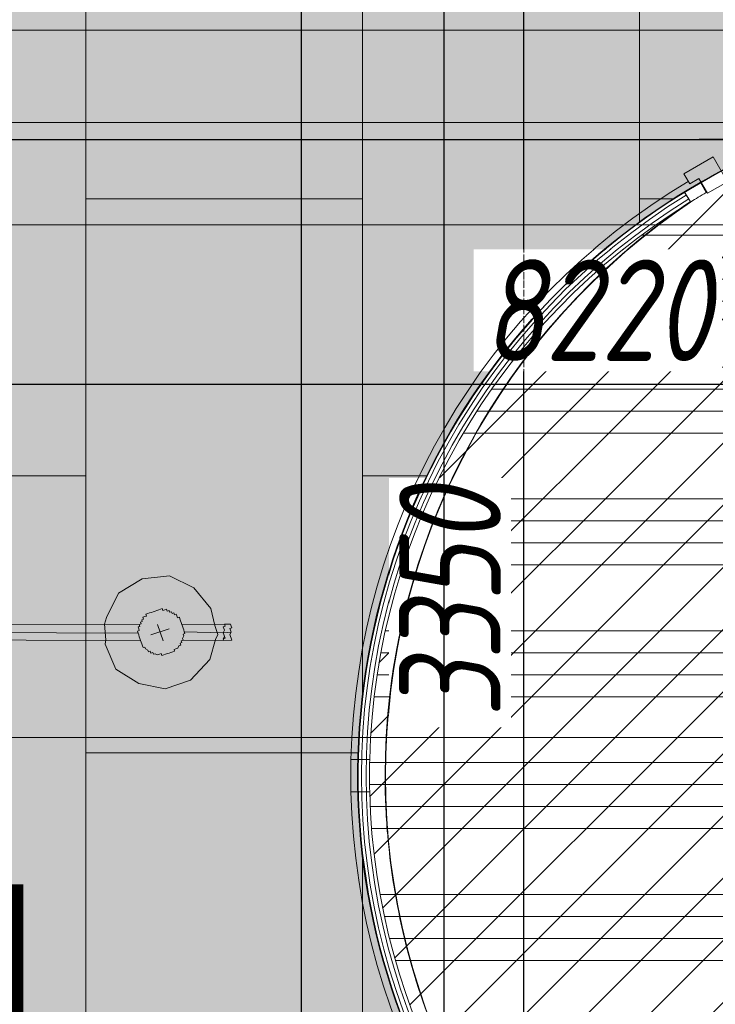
# Model space of a CAD drawing. Header units: millimetres. Extents: x -173851 to 481338, y -267897 to -21875.
# Tile 109 of 126: x -8087 to -6579, y -105035 to -102901. Entities that reach past the tile are written whole.
import ezdxf

# ---------------------------------------------------------------- set-up
doc = ezdxf.new("R2010")
doc.units = ezdxf.units.MM
for name, pattern in [('( Hidden )', [0.375, 0.25, -0.125]), ('-D1d1-15x02', [19, 15, -2, 0, -2]), ('DASHDOT', [25.4, 12.7, -6.35, 0, -6.35])]:
    doc.linetypes.add(name, pattern=pattern)
doc.layers.get('Defpoints').update_dxf_attribs({"color": 31})
for name, color, linetype, lineweight in [('dim_light', 12, 'Continuous', 9), ('dim_pot', 183, 'Continuous', 9), ('pot sh', 183, 'Continuous', 15), ('Воздуховоды', 7, 'Continuous', 18), ('Оси', 7, 'Continuous', 5), ('Панели витража', 7, 'Continuous', 5), ('Перекрытия', 7, 'Continuous', 5), ('Сводный потолок_инженерия', 7, 'Continuous', 18), ('Стены', 7, 'Continuous', 5)]:
    doc.layers.add(name, color=color, linetype=linetype, lineweight=lineweight)
doc.layers.add('dim_razv', color=7, linetype='DASHDOT', lineweight=9, true_color=0x0d1b0d)
doc.layers.add('pol', color=7, linetype='Continuous', lineweight=15, true_color=0x55666d)
doc.layers.add('PDF _Геометрия', color=7, linetype='Continuous')
doc.layers.add('PDF _Сплошная заливка', color=9, linetype='Continuous', true_color=0x808080)
doc.styles.add('fl_iso paper', font='isocpeur.ttf', dxfattribs={"width": 0.8, "oblique": 10})
doc.dimstyles.new('In tre 1_75', dxfattribs={"dimtxt": 220, "dimasz": 120, "dimexe": 60, "dimexo": 10, "dimgap": 50, "dimtad": 1, "dimdec": 0, "dimrnd": 5, "dimzin": 0, "dimdsep": 46, "dimtxsty": 'fl_iso paper', "dimblk": 'ARCHTICK', "dimcen": 0, "dimdle": 60, "dimadec": 0, "dimazin": 0, "dimtfac": 1, "dimtdec": 0, "dimtofl": 0, "dimtmove": 1, "dimatfit": 1, "dimfxl": 1, "dimtfill": 1, "dimtolj": 1, "dimtzin": 0, "dimarcsym": 1})

# ---------------------------------------------------------------- blocks, each defined once
blk = doc.blocks.new('_ArchTick')
at = {"color": 0, "linetype": 'ByBlock', "lineweight": 9, "const_width": 0.15}
blk.add_lwpolyline([(-0.5, -0.5), (0.5, 0.5)], dxfattribs=at)
blk = doc.blocks.new('*D770')
at = {"layer": 'Defpoints', "color": 0, "linetype": 'ByBlock', "transparency": 16777216}
for p in [(-10944.1, -102624.7), (-6494.1, -102864.4), (-6494.1, -103160.5)]:
    blk.add_point(p, dxfattribs=at)
at = {"layer": 'dim_light', "color": 0, "linetype": 'ByBlock', "lineweight": -2, "transparency": 16777216}
for p, q in [((-10944.1, -102634.7), (-10944.1, -103220.5)), ((-6494.1, -102874.4), (-6494.1, -103220.5)), ((-11004.1, -103160.5), (-6434.1, -103160.5))]:
    blk.add_line(p, q, dxfattribs=at)
at = {"layer": 'dim_light', "color": 0, "linetype": 'ByBlock', "lineweight": -2, "transparency": 16777216, "xscale": 120, "yscale": 120, "zscale": 120, "rotation": 180}
blk.add_blockref('_ArchTick', (-10944.1, -103160.5), dxfattribs=at)
at = {"layer": 'dim_light', "color": 0, "linetype": 'ByBlock', "lineweight": -2, "transparency": 16777216, "xscale": 120, "yscale": 120, "zscale": 120}
blk.add_blockref('_ArchTick', (-6494.1, -103160.5), dxfattribs=at)
at = {"layer": 'dim_light', "color": 0, "linetype": 'ByBlock', "transparency": 16777216, "insert": (-8719.1, -103000.5), "char_height": 220, "attachment_point": 5, "style": 'fl_iso paper', "bg_fill": 3, "box_fill_scale": 1.1, "bg_fill_color": 256, "bg_fill_true_color": 13158600, "bg_fill_transparency": 0}
blk.add_mtext('\\A1;4450', dxfattribs=at)
blk = doc.blocks.new('*D771')
at = {"layer": 'Defpoints', "color": 0, "linetype": 'ByBlock', "transparency": 16777216}
for p in [(-6494.1, -102864.4), (-6433.1, -102942), (-6433.1, -103160.5)]:
    blk.add_point(p, dxfattribs=at)
at = {"layer": 'dim_light', "color": 0, "linetype": 'ByBlock', "lineweight": -2, "transparency": 16777216}
for p, q in [((-6494.1, -102874.4), (-6494.1, -103220.5)), ((-6433.1, -102952), (-6433.1, -103220.5)), ((-6494.1, -103160.5), (-6614.1, -103160.5)), ((-6494.1, -103160.5), (-6433.1, -103160.5)), ((-6463.6, -103160.5), (-6324.1, -103625.5)), ((-6433.1, -103160.5), (-6313.1, -103160.5)), ((-6324.1, -103625.5), (-5974.1, -103625.5))]:
    blk.add_line(p, q, dxfattribs=at)
at = {"layer": 'dim_light', "color": 0, "linetype": 'ByBlock', "lineweight": -2, "transparency": 16777216, "xscale": 120, "yscale": 120, "zscale": 120}
blk.add_blockref('_ArchTick', (-6494.1, -103160.5), dxfattribs=at)
at = {"layer": 'dim_light', "color": 0, "linetype": 'ByBlock', "lineweight": -2, "transparency": 16777216, "xscale": 120, "yscale": 120, "zscale": 120, "rotation": 180}
blk.add_blockref('_ArchTick', (-6433.1, -103160.5), dxfattribs=at)
at = {"layer": 'dim_light', "color": 0, "linetype": 'ByBlock', "transparency": 16777216, "insert": (-6149.1, -103465.5), "char_height": 220, "attachment_point": 5, "style": 'fl_iso paper', "bg_fill": 3, "box_fill_scale": 1.1, "bg_fill_color": 256, "bg_fill_true_color": 13158600, "bg_fill_transparency": 0}
blk.add_mtext('\\A1;60', dxfattribs=at)
blk = doc.blocks.new('*D782')
at = {"layer": 'Defpoints', "color": 0, "linetype": 'ByBlock', "transparency": 16777216}
for p in [(-6994.1, -102489.6), (-6463.6, -102489.6), (-6321.1, -105839.6)]:
    blk.add_point(p, dxfattribs=at)
at = {"layer": 'dim_light', "color": 0, "linetype": 'ByBlock', "lineweight": -2, "transparency": 16777216}
for p, q in [((-6994.1, -105899.6), (-6994.1, -102429.6)), ((-6473.6, -102489.6), (-7054.1, -102489.6)), ((-6331.1, -105839.6), (-7054.1, -105839.6))]:
    blk.add_line(p, q, dxfattribs=at)
at = {"layer": 'dim_light', "color": 0, "linetype": 'ByBlock', "lineweight": -2, "transparency": 16777216, "xscale": 120, "yscale": 120, "zscale": 120}
for p, rotation in [((-6994.1, -102489.6), 90), ((-6994.1, -105839.6), 270)]:
    blk.add_blockref('_ArchTick', p, dxfattribs=dict(at, rotation=rotation))
at = {"layer": 'dim_light', "color": 0, "linetype": 'ByBlock', "transparency": 16777216, "insert": (-7154.1, -104164.6), "char_height": 220, "attachment_point": 5, "rotation": 90, "style": 'fl_iso paper', "bg_fill": 3, "box_fill_scale": 1.1, "bg_fill_color": 256, "bg_fill_true_color": 13158600, "bg_fill_transparency": 0}
blk.add_mtext('\\A1;3350', dxfattribs=at)
blk = doc.blocks.new('*D818')
at = {"layer": 'Defpoints', "color": 0, "linetype": 'ByBlock', "transparency": 16777216}
for p in [(-10944.1, -102812.1), (-2724.1, -102812.1), (-2724.1, -103690.8)]:
    blk.add_point(p, dxfattribs=at)
at = {"layer": 'dim_light', "color": 0, "linetype": 'ByBlock', "lineweight": -2, "transparency": 16777216}
for p, q in [((-10944.1, -102822.1), (-10944.1, -103750.8)), ((-2724.1, -102822.1), (-2724.1, -103750.8)), ((-11004.1, -103690.8), (-2664.1, -103690.8))]:
    blk.add_line(p, q, dxfattribs=at)
at = {"layer": 'dim_light', "color": 0, "linetype": 'ByBlock', "lineweight": -2, "transparency": 16777216, "xscale": 120, "yscale": 120, "zscale": 120, "rotation": 180}
blk.add_blockref('_ArchTick', (-10944.1, -103690.8), dxfattribs=at)
at = {"layer": 'dim_light', "color": 0, "linetype": 'ByBlock', "lineweight": -2, "transparency": 16777216, "xscale": 120, "yscale": 120, "zscale": 120}
blk.add_blockref('_ArchTick', (-2724.1, -103690.8), dxfattribs=at)
at = {"layer": 'dim_light', "color": 0, "linetype": 'ByBlock', "transparency": 16777216, "insert": (-6834.1, -103530.8), "char_height": 220, "attachment_point": 5, "style": 'fl_iso paper', "bg_fill": 3, "box_fill_scale": 1.1, "bg_fill_color": 256, "bg_fill_true_color": 13158600, "bg_fill_transparency": 0}
blk.add_mtext('\\A1;8220', dxfattribs=at)
blk = doc.blocks.new('*D819')
at = {"layer": 'Defpoints', "color": 0, "linetype": 'ByBlock', "transparency": 16777216}
for p in [(-6641.7, -98139.6), (-7476.8, -105839.6), (-6815.1, -105839.6)]:
    blk.add_point(p, dxfattribs=at)
at = {"layer": 'dim_light', "color": 0, "linetype": 'ByBlock', "lineweight": -2, "transparency": 16777216}
for p, q in [((-7476.8, -98079.6), (-7476.8, -105899.6)), ((-6651.7, -98139.6), (-7536.8, -98139.6)), ((-6825.1, -105839.6), (-7536.8, -105839.6))]:
    blk.add_line(p, q, dxfattribs=at)
at = {"layer": 'dim_light', "color": 0, "linetype": 'ByBlock', "lineweight": -2, "transparency": 16777216, "xscale": 120, "yscale": 120, "zscale": 120}
for p, rotation in [((-7476.8, -98139.6), 90), ((-7476.8, -105839.6), 270)]:
    blk.add_blockref('_ArchTick', p, dxfattribs=dict(at, rotation=rotation))
at = {"layer": 'dim_light', "color": 0, "linetype": 'ByBlock', "transparency": 16777216, "insert": (-7636.8, -101989.6), "char_height": 220, "attachment_point": 5, "rotation": 90, "style": 'fl_iso paper', "bg_fill": 3, "box_fill_scale": 1.1, "bg_fill_color": 256, "bg_fill_true_color": 13158600, "bg_fill_transparency": 0}
blk.add_mtext('\\A1;7700', dxfattribs=at)
blk = doc.blocks.new('A$C2f9d5261')
at = {"layer": 'Воздуховоды', "color": 1, "true_color": 0xff0000}
for p, q in [((5630, 2916.4), (2670, 2916.4)), ((5630, 2716.4), (2670, 2716.4))]:
    blk.add_line(p, q, dxfattribs=at)
blk = doc.blocks.new('A$C316643f0')
at = {"layer": 'PDF _Сплошная заливка', "lineweight": -2, "transparency": 33554559}
blk.add_hatch(color=0, dxfattribs=at).paths.add_polyline_path([(138.5, 20.5), (138.667, 20.5), (138.667, 19.667), (138.833, 19.667), (139.333, 19.167), (139.667, 19), (140.333, 18.833), (140.667, 18.667), (140.667, 18.833), (141.167, 19), (141.5, 19.167), (142.167, 19.833), (142.333, 21.5), (142.167, 21.5), (142.167, 21.833), (141.5, 22.5), (139.667, 22.5), (139, 22.167), (138.833, 21.833), (138.5, 21.5)])
at = {"layer": 'PDF _Геометрия', "color": 0, "lineweight": -2}
for points in [[(138.833, 21.833), (91.833, 37.667), (91.667, 37.833), (91.833, 37.667), (91.5, 36.5), (91.333, 36.5), (91.5, 36.5), (138.5, 20.5)], [(91.833, 37.667), (91.833, 37.5), (91.667, 37.333), (91.667, 37.167), (138.5, 21.167)], [(145, 19.667), (145.167, 21.167), (144.333, 23.333), (142.667, 25), (140.333, 25.5), (138, 25), (136.333, 23.333), (136, 22.833)], [(136, 22.833), (135.667, 21.5)], [(146, 18.167), (146, 18.333), (146, 18.5), (146.167, 18.667), (146.167, 18.833), (146.167, 19), (146.333, 19), (146.333, 19.167), (146.333, 19.333), (145.833, 19.5), (142.333, 20.667), (142.333, 20.5), (142.333, 20.333), (142.333, 20.167), (142.333, 20), (142.333, 19.833), (142.167, 19.833), (142.167, 19.667), (142, 19.5), (142, 19.333), (141.833, 19.333), (141.833, 19.167), (141.667, 19.167), (141.667, 19), (141.5, 19), (141.333, 18.833), (141.167, 18.833), (141, 18.833), (141, 18.667), (140.833, 18.667), (140.667, 18.667), (140.5, 18.667), (140.333, 18.667), (140.167, 18.667), (140, 18.667), (139.833, 18.667), (139.833, 18.833), (139.667, 18.833), (139.5, 18.833), (139.333, 19), (139.167, 19), (139.167, 19.167), (139, 19.167), (139, 19.333), (138.833, 19.333), (138.833, 19.5), (138.667, 19.667), (138.667, 19.833), (138.5, 19.833), (138.5, 20), (138.5, 20.167), (138.5, 20.333), (138.5, 20.5), (138.5, 20.667), (138.5, 20.833), (138.5, 21), (138.5, 21.167), (138.5, 21.333), (138.667, 21.333), (138.667, 21.5), (138.667, 21.667), (138.833, 21.667), (138.833, 21.833), (139, 21.833), (139, 22), (139.167, 22), (139.167, 22.167), (139.333, 22.167), (139.333, 22.333), (139.5, 22.333), (139.667, 22.333), (139.667, 22.5), (139.833, 22.5), (140, 22.5), (140.167, 22.5), (140.333, 22.5), (140.5, 22.5), (140.667, 22.5), (140.833, 22.5), (141, 22.5), (141.167, 22.5), (141.167, 22.333), (141.333, 22.333), (141.5, 22.333), (141.5, 22.167), (141.667, 22.167), (141.667, 22), (141.833, 22), (141.833, 21.833), (142, 21.833), (142, 21.667), (142.167, 21.667), (142.167, 21.5), (142.167, 21.333), (142.333, 21.333), (142.333, 21.167), (142.333, 21), (142.333, 20.833), (142.333, 20.667)], [(139.333, 22.333), (139.333, 22.333)], [(139.5, 22.333), (139.5, 22.333)], [(139.5, 22.333), (139.5, 22.333)], [(139.5, 22.333), (139.5, 22.333)], [(139.667, 22.5), (139.667, 22.5)], [(139.833, 22.5), (139.833, 22.5)], [(139.833, 22.5), (139.833, 22.5)], [(139.833, 22.5), (139.833, 22.5)], [(140, 22.5), (140, 22.5)], [(140, 22.5), (140, 22.5)], [(140.167, 22.5), (140.167, 22.5)], [(140.167, 22.5), (140.167, 22.5)], [(140.333, 22.5), (140.333, 22.5)], [(140.333, 22.5), (140.333, 22.5)], [(140.5, 22.5), (140.5, 22.5)], [(140.5, 22.5), (140.5, 22.5)], [(140.5, 22.5), (140.5, 22.5)], [(140.667, 22.5), (140.667, 22.5)], [(140.667, 22.5), (140.667, 22.5)], [(140.833, 22.5), (140.833, 22.5)], [(140.833, 22.5), (140.833, 22.5)], [(141, 22.5), (141, 22.5)], [(141, 22.5), (141, 22.5)], [(141, 22.5), (141, 22.5)], [(141.167, 22.5), (141.167, 22.5)], [(141.333, 22.333), (141.333, 22.333)], [(141.333, 22.333), (141.333, 22.333)], [(141.333, 22.333), (141.333, 22.333)], [(141.5, 22.333), (141.5, 22.333)], [(135.667, 21.5), (135.5, 21.167), (135.667, 18.833), (137.167, 17), (139.167, 15.833), (141.5, 15.833), (143.667, 17), (144.667, 18.5)], [(138.667, 21.667), (138.667, 21.667)], [(138.667, 21.5), (138.667, 21.5)], [(138.667, 21.5), (138.667, 21.5)], [(138.833, 21.833), (138.833, 21.833)], [(138.833, 21.833), (138.833, 21.833)], [(138.833, 21.667), (138.833, 21.667)], [(139, 22), (139, 22)], [(139, 22), (139, 22)], [(139, 22), (139, 22)], [(139.167, 22.167), (139.167, 22.167)], [(139.167, 22.167), (139.167, 22.167)], [(139.333, 22.167), (139.333, 22.167)], [(141.5, 22.167), (141.5, 22.167)], [(141.667, 22.167), (141.667, 22.167)], [(141.667, 22.167), (141.667, 22.167)], [(141.833, 22), (141.833, 22)], [(141.833, 22), (141.833, 22)], [(141.833, 22), (141.833, 22)], [(142, 21.833), (142, 21.833)], [(142, 21.833), (142, 21.833)], [(142, 21.667), (142, 21.667)], [(142.167, 21.667), (142.167, 21.667)], [(142.167, 21.5), (142.167, 21.5)], [(142.167, 21.5), (142.167, 21.5)], [(138.5, 21.333), (138.5, 21.333)], [(138.5, 21.167), (138.5, 21.167)], [(138.5, 21.167), (138.5, 21.167)], [(138.5, 21), (138.5, 21)], [(138.5, 21), (138.5, 21)], [(138.5, 21), (138.5, 21)], [(138.5, 20.833), (138.5, 20.833)], [(138.5, 20.833), (138.5, 20.833)], [(138.5, 20.667), (138.5, 20.667)], [(138.5, 20.667), (138.5, 20.667)], [(138.5, 20.5), (138.5, 20.5)], [(138.5, 20.5), (138.5, 20.5)], [(138.667, 21.333), (138.667, 21.333)], [(139.5, 20.667), (141.167, 20.667)], [(140.333, 19.833), (140.333, 21.333)], [(142.167, 21.333), (142.167, 21.333)], [(142.333, 21.333), (142.333, 21.333)], [(142.333, 21.167), (142.333, 21.167)], [(142.333, 21.167), (142.333, 21.167)], [(142.333, 21), (142.333, 21)], [(142.333, 21), (142.333, 21)], [(142.333, 21), (142.333, 21)], [(142.333, 20.833), (142.333, 20.833)], [(142.333, 20.833), (142.333, 20.833)], [(142.333, 20.667), (142.333, 20.667)], [(142.333, 20.667), (142.333, 20.667)], [(142.333, 20.5), (142.333, 20.5)], [(142.333, 20.5), (142.333, 20.5)], [(138.5, 20.333), (138.5, 20.333)], [(138.5, 20.333), (138.5, 20.333)], [(138.5, 20.333), (138.5, 20.333)], [(138.5, 20.167), (138.5, 20.167)], [(138.5, 20.167), (138.5, 20.167)], [(138.5, 20), (138.5, 20)], [(138.5, 20), (138.5, 20)], [(138.667, 19.833), (138.667, 19.833)], [(138.667, 19.833), (138.667, 19.833)], [(138.667, 19.667), (138.667, 19.667)], [(138.667, 19.667), (138.667, 19.667)], [(138.667, 19.667), (138.667, 19.667)], [(142.167, 19.833), (142.167, 19.833)], [(142.167, 19.833), (142.167, 19.833)], [(142.167, 19.667), (142.167, 19.667)], [(142.167, 19.667), (142.167, 19.667)], [(142.167, 19.667), (142.167, 19.667)], [(142.333, 20.333), (142.333, 20.333)], [(142.333, 20.333), (142.333, 20.333)], [(142.333, 20.333), (142.333, 20.333)], [(142.333, 20.167), (142.333, 20.167)], [(142.333, 20.167), (142.333, 20.167)], [(142.333, 20), (145.5, 18.833), (145.5, 18.667), (145.5, 18.5), (145.5, 18.333), (145.333, 18.333), (145.5, 18.5), (145.5, 18.667), (145.5, 18.833), (145.667, 19), (145.667, 19.167), (145.667, 19.333), (145.667, 19.167), (145.667, 19), (145.5, 18.833), (146.167, 18.667)], [(142.333, 20), (142.333, 20)], [(142.333, 20), (142.333, 20)], [(144.667, 18.5), (145, 18.833), (145, 19.667)], [(138.833, 19.5), (138.833, 19.5)], [(138.833, 19.5), (138.833, 19.5)], [(138.833, 19.333), (138.833, 19.333)], [(139, 19.333), (139, 19.333)], [(139, 19.333), (139, 19.333)], [(139, 19.167), (139, 19.167)], [(139.167, 19.167), (139.167, 19.167)], [(139.167, 19.167), (139.167, 19.167)], [(139.333, 19), (139.333, 19)], [(139.333, 19), (139.333, 19)], [(139.333, 19), (139.333, 19)], [(139.5, 18.833), (139.5, 18.833)], [(139.5, 18.833), (139.5, 18.833)], [(139.5, 18.833), (139.5, 18.833)], [(139.667, 18.833), (139.667, 18.833)], [(139.667, 18.833), (139.667, 18.833)], [(141.167, 18.833), (141.167, 18.833)], [(141.167, 18.833), (141.167, 18.833)], [(141.333, 18.833), (141.333, 18.833)], [(141.333, 18.833), (141.333, 18.833)], [(141.333, 18.833), (141.333, 18.833)], [(141.5, 19), (141.5, 19)], [(141.5, 19), (141.5, 19)], [(141.5, 19), (141.5, 19)], [(141.667, 19.167), (141.667, 19.167)], [(141.667, 19.167), (141.667, 19.167)], [(141.833, 19.333), (141.833, 19.333)], [(141.833, 19.333), (141.833, 19.333)], [(141.833, 19.167), (141.833, 19.167)], [(142, 19.5), (142, 19.5)], [(142, 19.5), (142, 19.5)], [(142, 19.333), (145.333, 18.167), (146, 18), (146, 18.167), (146, 18.333), (146, 18.5), (146.167, 18.667), (146.167, 18.833), (146.167, 19), (146.333, 19), (146.333, 19.167), (146.333, 19.333)], [(142, 19.333), (142, 19.333)], [(145.833, 19.5), (145.833, 19.333), (145.667, 19.333)], [(145.667, 19.333), (145.667, 19.333)], [(145.833, 19.5), (145.833, 19.5)], [(146.333, 19.167), (146.333, 19.167)], [(139.833, 18.667), (139.833, 18.667)], [(139.833, 18.667), (139.833, 18.667)], [(140, 18.667), (140, 18.667)], [(140, 18.667), (140, 18.667)], [(140.167, 18.667), (140.167, 18.667)], [(140.167, 18.667), (140.167, 18.667)], [(140.333, 18.667), (140.333, 18.667)], [(140.333, 18.667), (140.333, 18.667)], [(140.5, 18.667), (140.5, 18.667)], [(140.5, 18.667), (140.5, 18.667)], [(140.5, 18.667), (140.5, 18.667)], [(140.667, 18.667), (140.667, 18.667)], [(140.667, 18.667), (140.667, 18.667)], [(140.833, 18.667), (140.833, 18.667)], [(140.833, 18.667), (140.833, 18.667)], [(141, 18.667), (141, 18.667)], [(141, 18.667), (141, 18.667)], [(145.333, 18.333), (145.333, 18.167)], [(145.333, 18.167), (145.333, 18.167)], [(145.5, 18.5), (145.5, 18.5)], [(146, 18.167), (146, 18.167)], [(146, 18.167), (146, 18.167)], [(146, 18), (146, 18)], [(146, 18), (146, 18)]]:
    blk.add_lwpolyline(points, dxfattribs=at)
blk = doc.blocks.new('*D1228')
at = {"layer": 'Defpoints', "color": 0, "linetype": 'ByBlock', "transparency": 16777216}
for p in [(-6494.1, -98089.6), (-7167.3, -105838.8), (-6280.4, -105838.8)]:
    blk.add_point(p, dxfattribs=at)
at = {"layer": 'dim_pot', "color": 0, "linetype": 'ByBlock', "lineweight": -2, "transparency": 16777216}
for p, q in [((-7167.3, -98029.6), (-7167.3, -105898.8)), ((-6504.1, -98089.6), (-7227.3, -98089.6)), ((-6290.4, -105838.8), (-7227.3, -105838.8))]:
    blk.add_line(p, q, dxfattribs=at)
at = {"layer": 'dim_pot', "color": 0, "linetype": 'ByBlock', "lineweight": -2, "transparency": 16777216, "xscale": 120, "yscale": 120, "zscale": 120}
for p, rotation in [((-7167.3, -98089.6), 90), ((-7167.3, -105838.8), 270)]:
    blk.add_blockref('_ArchTick', p, dxfattribs=dict(at, rotation=rotation))
at = {"layer": 'dim_pot', "color": 0, "linetype": 'ByBlock', "transparency": 16777216, "insert": (-7327.3, -101964.2), "char_height": 220, "attachment_point": 5, "rotation": 90, "style": 'fl_iso paper', "bg_fill": 3, "box_fill_scale": 1.1, "bg_fill_color": 256, "bg_fill_true_color": 13158600, "bg_fill_transparency": 0}
blk.add_mtext('\\A1;7750', dxfattribs=at)
blk = doc.blocks.new('PAN_Door_Revolving - PAN_Door_Revolving-V15-50_AS_Plan_L01_Маркировочный - зависимый 4')
at = {"layer": 'Панели витража'}
for p, q in [((1500.2, 35), (1459.1, 35)), ((1459.1, 35), (1465.4, 35)), ((1475.4, 35), (1484.1, 35)), ((1500.2, -35), (1500.2, 35)), ((1459.1, -35), (1500.2, -35)), ((1465.4, -35), (1459.1, -35)), ((1484.1, -35), (1475.4, -35)), ((776.6, -1265.1), (764.1, -1243.5)), ((764.1, -1243.5), (767.9, -1250)), ((767.8, -1250.1), (773, -1258.6)), ((770.4, -1254.3), (776.6, -1265.1)), ((727.4, -1262.4), (684.1, -1287.4)), ((745.6, -1294.1), (727.4, -1262.4)), ((729.8, -1264), (742.2, -1285.6)), ((684.1, -1287.4), (715.1, -1341.1)), ((765.5, -1282.6), (745.6, -1294.1)), ((778.3, -1304.6), (765.5, -1282.6)), ((715.1, -1341.1), (778.3, -1304.6))]:
    blk.add_line(p, q, dxfattribs=at)
for radius, start, end in [(1484.5, 1.351, 58.456), (1467, 301.5571, 58.4429), (1477, 301.5571, 58.4429), (1459.5, 1.3741, 57.0626), (1459.5, 358.6259, 1.3741), (1459.5, 301.61, 358.6259), (1484.5, 301.544, 358.649), (1459.5, 300, 301.5705), (1484.5, 300, 301.544)]:
    blk.add_arc((0, 0), radius, start, end, dxfattribs=at)
blk = doc.blocks.new('RST_AR_KMN_R22_SLB_FCD_rvt-1-50_AS_Plan_L01_Маркировочный - зависимый 4')
at = {"layer": 'Панели витража', "lineweight": 5, "rotation": 180}
blk.add_blockref('PAN_Door_Revolving - PAN_Door_Revolving-V15-50_AS_Plan_L01_Маркировочный - зависимый 4', (80683.7, 34178.4), dxfattribs=at)

msp = doc.modelspace()

# ---------------------------------------------------------------- hatches: boundary and pattern name
at = {"layer": 'pol', "true_color": 0xa6a6a6}
h = msp.add_hatch(color=253, dxfattribs=at)
h.dxf.hatch_style = 1
h.paths.add_polyline_path([(-28194.9, -86219.6), (-28194.9, -78989.6), (-24044.1, -78989.6), (-24044.1, -83819.6), (-24764.1, -83819.6), (-24764.1, -86789.6), (-25324.1, -86789.6), (-25324.1, -86219.6)])
edge = h.paths.add_edge_path(flags=17)
edge.add_line((-21196.4, -78088.3), (-21194.7, -81039.2))
edge.add_arc((-21794.7, -81039.6), 600, -89.9728, 0.0341, ccw=False)
edge.add_line((-21794.4, -81639.6), (-21795, -81639.6))
edge.add_arc((-21794.7, -82239.6), 600, 90.0272, 180.0302)
edge.add_line((-22394.7, -82239.9), (-22392.5, -86439.9))
edge.add_arc((-21792.5, -86439.6), 600, 180.0302, 270)
edge.add_line((-21792.5, -87039.6), (-21191.9, -87039.6))
edge.add_line((-21191.9, -87039.6), (-21191.9, -87639.6))
edge.add_line((-21191.9, -87639.6), (-22392.2, -87639.6))
edge.add_arc((-22392.2, -87039.6), 600, 180.0272, 270, ccw=False)
edge.add_line((-22992.2, -87039.9), (-22995, -81040.2))
edge.add_arc((-22395, -81039.9), 600, 90.0272, 180.0272, ccw=False)
edge.add_line((-22395.3, -80439.9), (-22394.9, -80439.9))
edge.add_arc((-22395.2, -79839.9), 600, 270.0272, 360.041)
edge.add_line((-21795.2, -79839.4), (-21796.4, -78088.7))
edge.add_line((-21796.4, -78088.7), (-21196.4, -78088.3))
edge = h.paths.add_edge_path()
edge.add_line((-22867.5, -76990.4), (-23694.1, -76990.4))
edge.add_line((-23694.1, -76990.4), (-23694.1, -77594.6))
edge.add_line((-23694.1, -77594.6), (-24044.1, -77597.1))
edge.add_line((-24044.1, -77597.1), (-24044.1, -77189.6))
edge.add_line((-24044.1, -77189.6), (-25494.1, -77189.6))
edge.add_line((-25494.1, -77189.6), (-25494.1, -76590.4))
edge.add_line((-25494.1, -76590.4), (-28193.3, -76590.4))
edge.add_line((-28193.3, -76590.4), (-28193.3, -78489.6))
edge.add_line((-28193.3, -78489.6), (-26544.1, -78489.6))
edge.add_line((-26544.1, -78489.6), (-26544.1, -78789.6))
edge.add_line((-26544.1, -78789.6), (-23694.1, -78789.6))
edge.add_line((-23694.1, -78789.6), (-23694.1, -88739.6))
edge.add_line((-23694.1, -88739.6), (-21194.1, -88739.6))
edge.add_line((-21194.1, -88739.6), (-21194.1, -82839.6))
edge.add_line((-21194.1, -82839.6), (-19994.1, -82839.6))
edge.add_line((-19994.1, -82839.6), (-19994.1, -82339.3))
edge.add_line((-19994.1, -82339.3), (-19124.1, -82339.3))
edge.add_line((-19124.1, -82339.3), (-19124.5, -76989.6))
edge.add_line((-19124.5, -76989.6), (-19950.5, -76989.6))
edge.add_arc((-21409.1, -76639.6), 1500, 193.5248, 346.5066, ccw=False)
h.paths.add_polyline_path([(-20994.1, -85539.6), (-13744.1, -85539.6), (-13744.1, -87839.6), (-13844.1, -87839.6), (-15094.1, -87839.6), (-20994.1, -87839.6)])
h.paths.add_polyline_path([(-16689.1, -94339.6), (-13849.1, -94339.6), (-13849.1, -92289.6), (-16689.1, -92289.6)], flags=17)
edge = h.paths.add_edge_path(flags=17)
edge.add_line((-11143.6, -92489.6), (-11144.1, -92489.6))
edge.add_arc((-11144.1, -91889.6), 600, 180.0308, 270, ccw=False)
edge.add_line((-11744.1, -91889.9), (-11747, -86488.8))
edge.add_arc((-12347, -86489.2), 600, 0.0308, 90.0272)
edge.add_line((-12347.2, -85889.2), (-13544.4, -85889.7))
edge.add_line((-13544.4, -85889.7), (-13544.1, -86489.8))
edge.add_line((-13544.1, -86489.8), (-12947.1, -86489.6))
edge.add_arc((-12946.8, -87089.6), 600, 0.0282, 90.0272, ccw=False)
edge.add_line((-12346.8, -87089.3), (-12343.9, -93089.9))
edge.add_arc((-11743.9, -93089.6), 600, 180.0282, 270)
edge.add_line((-11743.9, -93689.6), (-11143.6, -93689.6))
edge.add_line((-11143.6, -93689.6), (-11143.6, -92489.6))
h.paths.add_polyline_path([(-9564.1, -93089.6), (-9564.1, -96089.6), (-11144.1, -96089.6), (-11144.1, -96739.6), (-12744.1, -96739.6), (-12744.1, -95339.6), (-13094.1, -95339.6), (-13094.1, -93889.6), (-13544.1, -93889.6), (-13544.1, -92089.6), (-16694.1, -92089.6), (-16694.1, -90539.6), (-13194.1, -90539.6), (-13194.1, -89459.6), (-13544.1, -89459.6), (-13544.1, -84414.6), (-13144.1, -84414.6), (-13144.1, -82839.6), (-13244.1, -82839.6), (-13244.1, -81089.6), (-13544.1, -81089.6), (-13544.1, -80639.6), (-11544.1, -80639.6), (-11544.1, -82739.6), (-11443.8, -82739.6), (-11443.8, -84414.6), (-11144.1, -84414.6), (-11144.1, -87509.6), (-11514.1, -87509.6), (-11514.1, -90539.6), (-11144.1, -90539.6), (-11144.1, -93089.6)])
edge = h.paths.add_edge_path()
edge.add_line((-11146.6, -93089.6), (-10789.1, -93089.6))
edge.add_line((-10789.1, -93089.6), (-10789.1, -92609.6))
edge.add_line((-10789.1, -92609.6), (-7945.5, -92609.6))
edge.add_line((-7945.5, -92609.6), (-7345.5, -92609.6))
edge.add_line((-7345.5, -92609.6), (-7343, -100889.8))
edge.add_arc((-7943, -100889.5), 600, 270.0253, 359.976, ccw=False)
edge.add_arc((-7942.4, -102089.5), 600, 90.0272, 180.0285)
edge.add_line((-8542.4, -102089.8), (-8540.8, -104839.6))
edge.add_line((-8540.8, -104839.6), (-9140.8, -104839.6))
edge.add_line((-9140.8, -104839.6), (-9142.7, -100889.8))
edge.add_arc((-8542.7, -100889.5), 600, 90.0272, 180.0283, ccw=False)
edge.add_line((-8543, -100289.5), (-8543, -100289.5))
edge.add_arc((-8543.3, -99689.5), 600, 270.0272, 360.0237)
edge.add_line((-7943.3, -99689.3), (-7945.2, -94289.3))
edge.add_arc((-8545.2, -94289.6), 600, 0.0237, 90)
edge.add_line((-8545.2, -93689.6), (-11146.6, -93689.6))
edge.add_line((-11146.6, -93689.6), (-11146.6, -93089.6))
edge = h.paths.add_edge_path(flags=17)
edge.add_line((-10944.2, -102689.6), (-10342.1, -102689.6))
edge.add_arc((-10342.1, -102089.6), 600, 270, 360.0274)
edge.add_line((-9742.1, -102089.3), (-9743.2, -99689.8))
edge.add_arc((-9143.2, -99689.6), 600, 90.0272, 180.0274, ccw=False)
edge.add_arc((-9143.5, -98489.6), 600, 270, 358.255)
edge.add_line((-8543.8, -98507.8), (-8544.6, -96689.3))
edge.add_arc((-9144.6, -96689.6), 600, 0.0271, 90)
edge.add_line((-9144.6, -96089.6), (-9944.1, -96089.6))
edge.add_line((-9944.1, -96089.6), (-9944.1, -97289.6))
edge.add_line((-9944.1, -97289.6), (-10944.1, -97289.6))
edge.add_line((-10944.1, -97289.6), (-10944.2, -102689.6))
edge = h.paths.add_edge_path()
edge.add_line((-10144.1, -96089.6), (-10144.1, -97289.6))
edge.add_line((-10144.1, -97289.6), (-10944.1, -97289.6))
edge.add_line((-10944.1, -97289.6), (-10944.1, -105838.8))
edge.add_line((-10944.1, -105838.8), (-9144.1, -105838.8))
edge.add_line((-9144.1, -105838.8), (-9144.1, -104839.6))
edge.add_line((-9144.1, -104839.6), (-8144.1, -104839.6))
edge.add_line((-8144.1, -104839.6), (-8144.1, -105839.6))
edge.add_line((-8144.1, -105839.6), (-6645.8, -105838.8))
edge.add_line((-6645.8, -105838.8), (-6635, -105820.1))
edge.add_line((-6635, -105820.1), (-6615.1, -105831.6))
edge.add_line((-6615.1, -105831.6), (-6611.5, -105825.2))
edge.add_arc((-5869.2, -104539.6), 1484.5, -59.0308, 240, ccw=False)
edge.add_line((-5105.3, -105812.5), (-5094.2, -105839.7))
edge.add_line((-5094.2, -105839.7), (-3444.1, -105839.6))
edge.add_line((-3444.1, -105839.6), (-3444.1, -104839.6))
edge.add_line((-3444.1, -104839.6), (-2644.1, -104839.6))
edge.add_line((-2644.1, -104839.6), (-2644.1, -100989.6))
edge.add_line((-2644.1, -100989.6), (-3444.2, -100989.6))
edge.add_line((-3444.2, -100989.6), (-3444.2, -99989.6))
edge.add_line((-3444.2, -99989.6), (-2644.1, -99989.6))
edge.add_line((-2644.1, -99989.6), (-2644.1, -97789.6))
edge.add_line((-2644.1, -97789.6), (-5594.1, -97789.6))
edge.add_line((-5594.1, -97789.6), (-5594.1, -98089.6))
edge.add_line((-5594.1, -98089.6), (-6494.1, -98089.6))
edge.add_line((-6494.1, -98089.6), (-6494.1, -97089.6))
edge.add_line((-6494.1, -97089.6), (-5794.1, -97089.6))
edge.add_line((-5794.1, -97089.6), (-5794.1, -92589.6))
edge.add_line((-5794.1, -92589.6), (-10794.2, -92589.6))
edge.add_line((-10794.2, -92589.6), (-10794.2, -93089.6))
edge.add_line((-10794.2, -93089.6), (-9564.1, -93089.6))
edge.add_line((-9564.1, -93089.6), (-9564.1, -96089.6))
edge.add_line((-9564.1, -96089.6), (-10144.1, -96089.6))
edge.add_line((-10144.1, -96089.6), (-10144.1, -96089.6))
at = {"layer": 'pol'}
h = msp.add_hatch(dxfattribs=at)
h.set_pattern_fill('ANSI34', color=256, scale=15, angle=315)
h.set_pattern_definition([(0, (47927.98, -81365.6), (6e-14, 285.75), []), (0, (47975.6, -81413.22), (6e-14, 285.75), []), (0, (48023.23, -81460.84), (6e-14, 285.75), []), (0, (48070.85, -81508.47), (6e-14, 285.75), [])])
edge = h.paths.add_edge_path()
edge.add_arc((-5869.2, -104539.6), 1459.5, 0, 360)
at = {"layer": 'pot sh', "true_color": 0x817863}
h = msp.add_hatch(dxfattribs=at)
h.set_pattern_fill('ANSI31', color=8, scale=350, angle=315)
h.paths.add_polyline_path([(-11144.1, -96089.6), (-11144.1, -92589.6), (-5794.1, -92589.6), (-5794.1, -97089.6), (-6494.1, -97089.6), (-6494, -105839.6), (-6645.8, -105838.8), (-8144.1, -105839.6), (-8144.1, -104839.6), (-9144.1, -104839.6), (-9144.1, -105838.8), (-10944.1, -105838.8), (-10944.1, -97289.6), (-10144.1, -97289.6), (-10144.1, -96089.6)])
at = {"layer": 'pot sh', "linetype": 'ByBlock', "lineweight": 0, "true_color": 0x878581}
h = msp.add_hatch(dxfattribs=at)
h.set_pattern_fill('ANSI31', color=252, scale=30)
edge = h.paths.add_edge_path()
edge.add_arc((-5869.2, -104539.6), 1459.5, 0, 360)

# ---------------------------------------------------------------- linework, layer by layer
at = {"layer": 'dim_razv', "color": 172, "linetype": '( Hidden )', "ltscale": 10, "true_color": 0x0000d6, "const_width": 30}
msp.add_lwpolyline([(-3524.1, -105789.7), (-8094.1, -105789.6), (-8094.1, -104789.6), (-9194.1, -104789.6), (-9194.1, -105788.8), (-10894.1, -105788.8), (-10894.1, -97369.6)], dxfattribs=at)

# ---------------------------------------------------------------- next in the draw order: dimensions: what is measured, and where the dimension line sits
at = {"layer": 'dim_light', "linetype": 'ByBlock'}
dim = msp.add_linear_dim(base=(-6494.1, -103160.5), p1=(-10944.1, -102624.7), p2=(-6494.1, -102864.4), dimstyle='In tre 1_75', dxfattribs=at)
dim.commit()
dim.dimension.update_dxf_attribs({"geometry": '*D770', "text_midpoint": (-8719.1, -103000.5)})

# ---------------------------------------------------------------- next in the draw order: dimensions: what is measured, and where the dimension line sits
dim = msp.add_linear_dim(base=(-6433.1, -103160.5), p1=(-6494.1, -102864.4), p2=(-6433.1, -102942), dimstyle='In tre 1_75', dxfattribs=at)
dim.commit()
dim.dimension.update_dxf_attribs({"geometry": '*D771', "text_midpoint": (-6274.1, -103465.5)})

# ---------------------------------------------------------------- next in the draw order: dimensions: what is measured, and where the dimension line sits
dim = msp.add_linear_dim(base=(-6994.1, -102489.6), p1=(-6321.1, -105839.6), p2=(-6463.6, -102489.6), angle=90, dimstyle='In tre 1_75', dxfattribs=at)
dim.commit()
dim.dimension.update_dxf_attribs({"geometry": '*D782', "text_midpoint": (-7154.1, -104164.6)})

# ---------------------------------------------------------------- next in the draw order: dimensions: what is measured, and where the dimension line sits
dim = msp.add_linear_dim(base=(-2724.1, -103690.8), p1=(-10944.1, -102812.1), p2=(-2724.1, -102812.1), dimstyle='In tre 1_75', dxfattribs=at)
dim.commit()
dim.dimension.update_dxf_attribs({"geometry": '*D818', "text_midpoint": (-6834.1, -103530.8)})

# ---------------------------------------------------------------- next in the draw order: dimensions: what is measured, and where the dimension line sits
dim = msp.add_linear_dim(base=(-7476.8, -105839.6), p1=(-6641.7, -98139.6), p2=(-6815.1, -105839.6), angle=90, dimstyle='In tre 1_75', dxfattribs=at)
dim.commit()
dim.dimension.update_dxf_attribs({"geometry": '*D819', "text_midpoint": (-7636.8, -101989.6)})

# ---------------------------------------------------------------- next in the draw order: hatches: boundary and pattern name
at = {"layer": 'pol'}
h = msp.add_hatch(dxfattribs=at)
h.set_pattern_fill('AR-B816', color=256, scale=2.9528, angle=90)
h.set_pattern_definition([(90, (-10944.1, -97290), (-600.01, 4e-14), []), (180, (-10944.1, -97290), (-600.01, -600.01), [600.01, -600.01])])
edge = h.paths.add_edge_path()
edge.add_line((-10144.1, -96089.6), (-10144.1, -97289.6))
edge.add_line((-10144.1, -97289.6), (-10944.1, -97289.6))
edge.add_line((-10944.1, -97289.6), (-10944.1, -105838.8))
edge.add_line((-10944.1, -105838.8), (-9144.1, -105838.8))
edge.add_line((-9144.1, -105838.8), (-9144.1, -104839.6))
edge.add_line((-9144.1, -104839.6), (-8144.1, -104839.6))
edge.add_line((-8144.1, -104839.6), (-8144.1, -105839.6))
edge.add_line((-8144.1, -105839.6), (-6645.8, -105838.8))
edge.add_line((-6645.8, -105838.8), (-6635, -105820.1))
edge.add_line((-6635, -105820.1), (-6615.1, -105831.6))
edge.add_line((-6615.1, -105831.6), (-6611.5, -105825.2))
edge.add_arc((-5869.2, -104539.6), 1484.5, -59.0308, 240, ccw=False)
edge.add_line((-5105.3, -105812.5), (-5094.2, -105839.7))
edge.add_line((-5094.2, -105839.7), (-3444.1, -105839.6))
edge.add_line((-3444.1, -105839.6), (-3444.1, -104839.6))
edge.add_line((-3444.1, -104839.6), (-2644.1, -104839.6))
edge.add_line((-2644.1, -104839.6), (-2644.1, -100989.6))
edge.add_line((-2644.1, -100989.6), (-3444.2, -100989.6))
edge.add_line((-3444.2, -100989.6), (-3444.2, -99989.6))
edge.add_line((-3444.2, -99989.6), (-2644.1, -99989.6))
edge.add_line((-2644.1, -99989.6), (-2644.1, -97789.6))
edge.add_line((-2644.1, -97789.6), (-5594.1, -97789.6))
edge.add_line((-5594.1, -97789.6), (-5594.1, -98089.6))
edge.add_line((-5594.1, -98089.6), (-6494.1, -98089.6))
edge.add_line((-6494.1, -98089.6), (-6494.1, -97089.6))
edge.add_line((-6494.1, -97089.6), (-5794.1, -97089.6))
edge.add_line((-5794.1, -97089.6), (-5794.1, -92589.6))
edge.add_line((-5794.1, -92589.6), (-10794.2, -92589.6))
edge.add_line((-10794.2, -92589.6), (-10794.2, -93089.6))
edge.add_line((-10794.2, -93089.6), (-9564.1, -93089.6))
edge.add_line((-9564.1, -93089.6), (-9564.1, -96089.6))
edge.add_line((-9564.1, -96089.6), (-10144.1, -96089.6))
edge.add_line((-10144.1, -96089.6), (-10144.1, -96089.6))

# ---------------------------------------------------------------- next in the draw order: linework, layer by layer
at = {"layer": 'Defpoints', "linetype": 'ByBlock'}
for points in [[(-6494.1, -97089.6), (-6494.1, -98089.6), (-5594.1, -98089.6), (-5594.1, -97789.6), (-2644.1, -97789.6), (-2644.1, -99989.6), (-3444.1, -99989.6), (-3444.1, -100989.6), (-2644.1, -100989.6), (-2644.1, -104839.6), (-3444.1, -104839.6), (-3444.1, -105839.6), (-5094.2, -105839.7), (-5105.3, -105812.5, 3.6699), (-6611.4, -105825.2), (-6615.1, -105831.6), (-6635, -105820.1), (-6645.8, -105838.8), (-8144.1, -105839.6)], [(-8144.1, -105839.6), (-6645.8, -105838.8), (-6635, -105820.1), (-6615.1, -105831.6), (-6611.5, -105825.2, -3.6699), (-5105.3, -105812.5), (-5094.2, -105839.7), (-3444.1, -105839.6), (-3444.1, -104839.6), (-2644.1, -104839.6), (-2644.1, -100989.6), (-3444.2, -100989.6), (-3444.2, -99989.6), (-2644.1, -99989.6), (-2644.1, -97789.6), (-5594.1, -97789.6), (-5594.1, -98089.6), (-6494.1, -98089.6), (-6494.1, -97089.6)]]:
    msp.add_lwpolyline(points, format="xyb", dxfattribs=at)
at = {"layer": 'Оси', "linetype": '-D1d1-15x02'}
msp.add_line((-6994.1, -110109.9), (-6994.1, -65243.6), dxfattribs=at)
at = {"layer": 'Перекрытия'}
for start, end in [(120.8294, 178.6613), (181.3387, 239.1218)]:
    msp.add_arc((-5869.2, -104539.6), 1500, start, end, dxfattribs=at)
at = {"layer": 'Стены'}
for radius, start, end in [(1500.8, 124.0131, 180), (1500, 123.6674, 180), (1500, 123.6674, 180), (1500.8, 124.0131, 128.5563), (1500.8, 128.5714, 180), (1500.8, 180, 236.4496), (1500.8, 180, 184.8129), (1500, 180, 237.1081), (1500, 180, 184.817), (1500.8, 186.4054, 189.6274), (1500, 186.4116, 189.6355), (1500.8, 191.5301, 194.444), (1500, 191.5411, 194.4561), (1500.8, 196.4718, 199.2634), (1500, 196.4873, 199.2796)]:
    msp.add_arc((-5794.1, -104539.6), radius, start, end, dxfattribs=at)

# ---------------------------------------------------------------- next in the draw order: block references
at = {"lineweight": 5}
msp.add_blockref('RST_AR_KMN_R22_SLB_FCD_rvt-1-50_AS_Plan_L01_Маркировочный - зависимый 4', (-86552.8, -138718), dxfattribs=at)
at = {"layer": 'Сводный потолок_инженерия', "color": 6, "linetype": 'ByBlock', "true_color": 0xff33ff, "xscale": 25, "yscale": 25, "zscale": 25, "rotation": 18.64494109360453}
msp.add_blockref('A$C316643f0', (-10941.7, -105838.7), dxfattribs=at)
at = {"layer": 'Сводный потолок_инженерия', "linetype": 'ByBlock'}
msp.add_blockref('A$C2f9d5261', (-10969.2, -105839.9), dxfattribs=at)

# ---------------------------------------------------------------- next in the draw order: dimensions: what is measured, and where the dimension line sits
at = {"layer": 'dim_pot', "linetype": 'ByBlock'}
dim = msp.add_linear_dim(base=(-7167.3, -105838.8), p1=(-6494.1, -98089.6), p2=(-6280.4, -105838.8), angle=90, dimstyle='In tre 1_75', dxfattribs=at)
dim.commit()
dim.dimension.update_dxf_attribs({"geometry": '*D1228', "text_midpoint": (-7327.3, -101964.2)})

doc.saveas('drawing.dxf')
